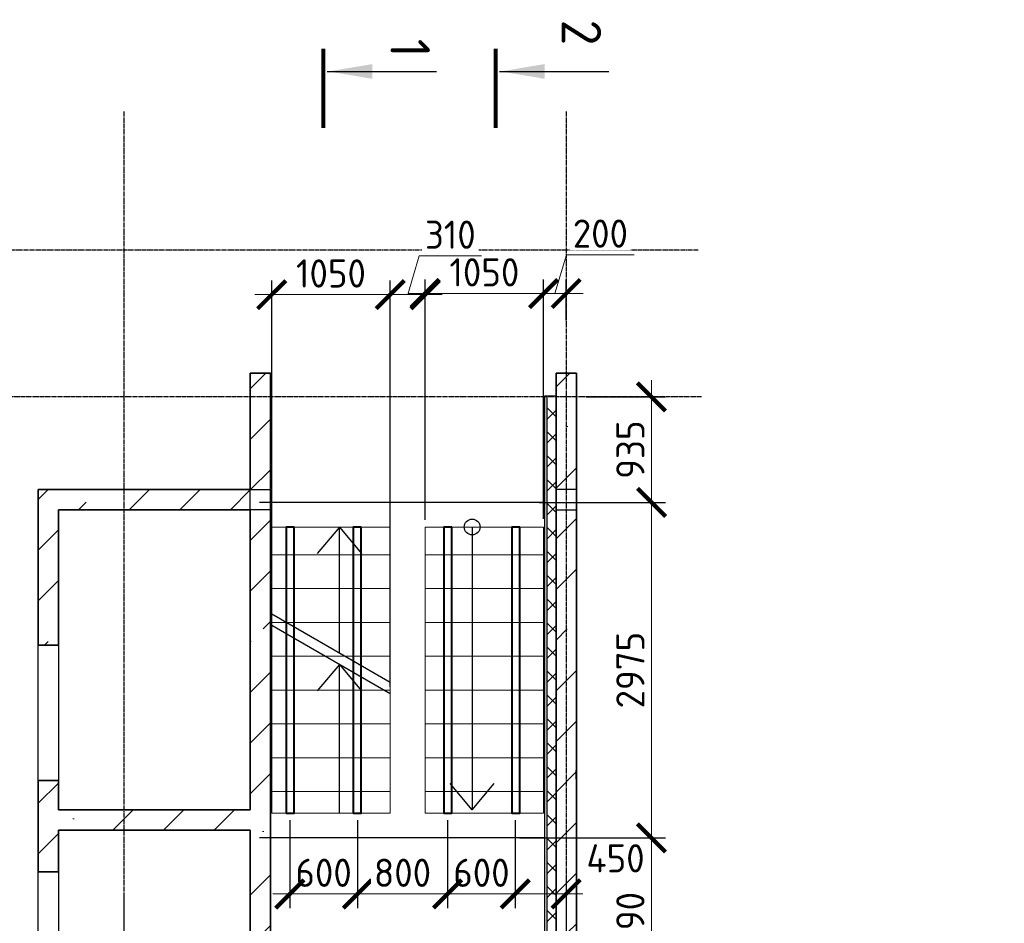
# Model space of a CAD drawing. Header units: millimetres. Extents: x 259029 to 2494469, y -731578 to -57567.
# Tile 75 of 252: x 323434 to 332163, y -511517 to -503506. Entities that reach past the tile are written whole.
import ezdxf
from ezdxf.enums import TextEntityAlignment as Align

# ---------------------------------------------------------------- set-up
doc = ezdxf.new("R2010")
doc.units = ezdxf.units.MM
doc.linetypes.add('______5', pattern=[1100, 800, -100, 100, -100])
doc.linetypes.add('Б-1.1 оси$0$Б-1.1 Оси$0$GOST2.303 5', pattern=[24, 20, -1.5, 1, -1.5])
doc.layers.get('Defpoints').update_dxf_attribs({"color": 140})
for name, color, linetype, lineweight in [('A_021_ПЕРЕГОРОДКА', 7, 'Continuous', 25), ('RAZMER', 100, 'Continuous', 15), ('Standard', 7, 'Continuous', 25), ('Выноски', 20, 'Continuous', 20), ('Общий01', 7, 'Continuous', 13), ('ОСИ', 151, 'Б-1.1 оси$0$Б-1.1 Оси$0$GOST2.303 5', 9), ('РАЗРЕЗЫ', 10, 'Continuous', 60), ('Символы 0.20', 1, 'Continuous', 20), ('Символы 0.20 @ 100', 1, 'Continuous', 20), ('Стена_ бетон несущ.', 253, 'Continuous', 70)]:
    doc.layers.add(name, color=color, linetype=linetype, lineweight=lineweight)
doc.styles.add('ГОСТ', font='GOST_Common.ttf')
doc.dimstyles.new('ГОСТ', dxfattribs={"dimscale": 0, "dimtxt": 2.5, "dimasz": 2.5, "dimexe": 1.25, "dimexo": 0.625, "dimtad": 1, "dimdec": 0, "dimtxsty": 'ГОСТ', "dimblk": 'ARCHTICK', "dimcen": 2.5, "dimdle": 1.5, "dimclrd": 256, "dimclre": 256, "dimclrt": 256, "dimadec": 0, "dimazin": 0, "dimtfac": 1, "dimtdec": 0, "dimtmove": 1, "dimatfit": 3, "dimfxl": 2, "dimtfill": 1, "dimlwd": 0, "dimarcsym": 0})
pattern_1 = [(45, (-343772.6, -86723.8), (-449.0128, 449.0128), []), (45, (-343323.6, -86723.8), (-449.0128, 449.0128), [793.75, -158.75, 0, -158.75])]

# ---------------------------------------------------------------- blocks, each defined once
blk = doc.blocks.new('_ArchTick')
at = {"color": 0, "linetype": 'ByBlock', "const_width": 0.15}
blk.add_lwpolyline([(-0.5, -0.5), (0.5, 0.5)], dxfattribs=at)
blk = doc.blocks.new('*D121')
at = {"layer": 'Defpoints', "color": 0, "lineweight": -2, "transparency": 16777216}
for p in [(324358.7, -511193.4), (328278.7, -511193.4), (324358.7, -514193.4)]:
    blk.add_point(p, dxfattribs=at)
at = {"layer": 'RAZMER', "lineweight": -2, "transparency": 16777216}
for p, q in [((324358.7, -511255.9), (324358.7, -514318.4)), ((328278.7, -511255.9), (328278.7, -514318.4))]:
    blk.add_line(p, q, dxfattribs=at)
at = {"layer": 'RAZMER', "lineweight": 0, "transparency": 16777216}
blk.add_line((328428.7, -514193.4), (324208.7, -514193.4), dxfattribs=at)
at = {"layer": 'RAZMER', "lineweight": 0, "transparency": 16777216, "xscale": 250, "yscale": 250, "zscale": 250, "rotation": 180}
blk.add_blockref('_ArchTick', (324358.7, -514193.4), dxfattribs=at)
at = {"layer": 'RAZMER', "lineweight": 0, "transparency": 16777216, "xscale": 250, "yscale": 250, "zscale": 250}
blk.add_blockref('_ArchTick', (328278.7, -514193.4), dxfattribs=at)
at = {"layer": 'RAZMER', "transparency": 16777216, "insert": (326318.7, -514005.9), "char_height": 250, "width": 583.333, "attachment_point": 5, "style": 'ГОСТ', "bg_fill": 3, "box_fill_scale": 1.1, "bg_fill_color": 256, "bg_fill_true_color": 13158600, "bg_fill_transparency": 0}
blk.add_mtext('3920', dxfattribs=at)
blk = doc.blocks.new('*U30')
at = {"layer": 'Символы 0.20', "linetype": 'Continuous', "lineweight": 25}
for p, q in [((-5, 0.35), (-5, 10.05)), ((87.953, 0.35), (87.953, 10.05))]:
    blk.add_line(p, q, dxfattribs=at)
at = {"layer": 'Символы 0.20', "linetype": 'Continuous', "lineweight": 80}
for p, q in [((-7, 0), (0, 0)), ((89.953, 0), (82.953, 0))]:
    blk.add_line(p, q, dxfattribs=at)
at = {"layer": 'Символы 0.20', "linetype": 'Continuous', "lineweight": 25}
for points in [[(87.953, 0.459), (87.294, 4.394), (88.611, 4.394)], [(-5, 0.455), (-4.346, 4.361), (-5.654, 4.361)]]:
    blk.add_solid(points, dxfattribs=at)
at = {"layer": 'Символы 0.20', "style": 'ГОСТ'}
blk.add_attdef('1', text='', height=3.5, dxfattribs=at).set_placement((-6, 7.7), align=Align.MIDDLE_CENTER)
blk.add_attdef('2', text='', height=3.5, dxfattribs=at).set_placement((90.325, 7.38), align=Align.MIDDLE_RIGHT)
blk = doc.blocks.new('*U31')
at = {"layer": 'Символы 0.20', "linetype": 'Continuous', "lineweight": 25}
for p, q in [((-5, 0.35), (-5, 10.05)), ((87.953, 0.35), (87.953, 10.05))]:
    blk.add_line(p, q, dxfattribs=at)
at = {"layer": 'Символы 0.20', "linetype": 'Continuous', "lineweight": 80}
for p, q in [((-7, 0), (0, 0)), ((89.953, 0), (82.953, 0))]:
    blk.add_line(p, q, dxfattribs=at)
at = {"layer": 'Символы 0.20', "linetype": 'Continuous', "lineweight": 25}
for points in [[(87.953, 0.459), (87.294, 4.394), (88.611, 4.394)], [(-5, 0.455), (-4.346, 4.361), (-5.654, 4.361)]]:
    blk.add_solid(points, dxfattribs=at)
at = {"layer": 'Символы 0.20', "style": 'ГОСТ'}
blk.add_attdef('1', text='', height=3.5, dxfattribs=at).set_placement((-8.454, 7.613), align=Align.MIDDLE_CENTER)
blk.add_attdef('2', text='', height=3.5, dxfattribs=at).set_placement((91.309, 7.527), align=Align.MIDDLE_RIGHT)
blk = doc.blocks.new('лм')
at = {"layer": 'RAZMER', "color": 0}
for p, q in [((644816.2, -427025.3), (644816.2, -425974.9)), ((645116.2, -427025.3), (645116.2, -425974.9)), ((645416.2, -427025.3), (645416.2, -425974.9)), ((645716.2, -427025.3), (645716.2, -425974.9)), ((646016.2, -427025.3), (646016.2, -425974.9)), ((646316.2, -427025.3), (646316.2, -425974.9)), ((646616.2, -427025.3), (646616.2, -425974.9)), ((646916.2, -427025.3), (646916.2, -425974.9))]:
    blk.add_line(p, q, dxfattribs=at)
blk.add_lwpolyline([(644570.8, -425974.9), (647107.1, -425974.9), (647107.1, -427025.3), (644570.8, -427025.3)], close=True, dxfattribs=at)
blk = doc.blocks.new('*D855')
at = {"layer": 'Defpoints', "color": 0, "lineweight": -2, "transparency": 16777216}
for p in [(328078.7, -505933.6), (328278.7, -506234.9), (328078.7, -507994.1)]:
    blk.add_point(p, dxfattribs=at)
at = {"layer": 'РАЗРЕЗЫ', "lineweight": 0, "transparency": 16777216}
for p, q in [((328178.7, -505933.6), (328281.9, -505589.9)), ((328281.9, -505589.9), (328881.9, -505589.9)), ((328428.7, -505933.6), (327928.7, -505933.6))]:
    blk.add_line(p, q, dxfattribs=at)
at = {"layer": 'РАЗРЕЗЫ', "lineweight": -2, "transparency": 16777216}
for p, q in [((328078.7, -507931.6), (328078.7, -505808.6)), ((328278.7, -506172.4), (328278.7, -505808.6))]:
    blk.add_line(p, q, dxfattribs=at)
at = {"layer": 'РАЗРЕЗЫ', "lineweight": 0, "transparency": 16777216, "xscale": 250, "yscale": 250, "zscale": 250, "rotation": 180}
blk.add_blockref('_ArchTick', (328078.7, -505933.6), dxfattribs=at)
at = {"layer": 'РАЗРЕЗЫ', "lineweight": 0, "transparency": 16777216, "xscale": 250, "yscale": 250, "zscale": 250}
blk.add_blockref('_ArchTick', (328278.7, -505933.6), dxfattribs=at)
at = {"layer": 'РАЗРЕЗЫ', "lineweight": -2, "transparency": 16777216, "insert": (328581.9, -505402.4), "char_height": 250, "attachment_point": 5, "style": 'ГОСТ', "bg_fill": 3, "box_fill_scale": 1.1, "bg_fill_color": 256, "bg_fill_true_color": 13158600, "bg_fill_transparency": 0}
blk.add_mtext('200', dxfattribs=at)
blk = doc.blocks.new('*D856')
at = {"layer": 'Defpoints', "color": 0, "lineweight": -2, "transparency": 16777216}
for p in [(327028.4, -505933.6), (327028.4, -507994.1), (328078.7, -507994.1)]:
    blk.add_point(p, dxfattribs=at)
at = {"layer": 'РАЗРЕЗЫ', "lineweight": -2, "transparency": 16777216}
for p, q in [((327028.4, -507931.6), (327028.4, -505808.6)), ((328078.7, -507931.6), (328078.7, -505808.6))]:
    blk.add_line(p, q, dxfattribs=at)
at = {"layer": 'РАЗРЕЗЫ', "lineweight": 0, "transparency": 16777216}
blk.add_line((328228.7, -505933.6), (326878.4, -505933.6), dxfattribs=at)
at = {"layer": 'РАЗРЕЗЫ', "lineweight": 0, "transparency": 16777216, "xscale": 250, "yscale": 250, "zscale": 250, "rotation": 180}
blk.add_blockref('_ArchTick', (327028.4, -505933.6), dxfattribs=at)
at = {"layer": 'РАЗРЕЗЫ', "lineweight": 0, "transparency": 16777216, "xscale": 250, "yscale": 250, "zscale": 250}
blk.add_blockref('_ArchTick', (328078.7, -505933.6), dxfattribs=at)
at = {"layer": 'РАЗРЕЗЫ', "lineweight": -2, "transparency": 16777216, "insert": (327553.6, -505746.1), "char_height": 250, "attachment_point": 5, "style": 'ГОСТ', "bg_fill": 3, "box_fill_scale": 1.1, "bg_fill_color": 256, "bg_fill_true_color": 13158600, "bg_fill_transparency": 0}
blk.add_mtext('1050', dxfattribs=at)
blk = doc.blocks.new('*D857')
at = {"layer": 'Defpoints', "color": 0, "lineweight": -2, "transparency": 16777216}
for p in [(326718.7, -505943.6), (327028.4, -508004.1), (326718.7, -509483.9)]:
    blk.add_point(p, dxfattribs=at)
at = {"layer": 'РАЗРЕЗЫ', "lineweight": 0, "transparency": 16777216}
for p, q in [((326873.6, -505943.6), (326976.7, -505599.9)), ((326976.7, -505599.9), (327526.7, -505599.9)), ((327178.4, -505943.6), (326568.7, -505943.6))]:
    blk.add_line(p, q, dxfattribs=at)
at = {"layer": 'РАЗРЕЗЫ', "lineweight": -2, "transparency": 16777216}
for p, q in [((326718.7, -509421.4), (326718.7, -505818.6)), ((327028.4, -507941.6), (327028.4, -505818.6))]:
    blk.add_line(p, q, dxfattribs=at)
at = {"layer": 'РАЗРЕЗЫ', "lineweight": 0, "transparency": 16777216, "xscale": 250, "yscale": 250, "zscale": 250, "rotation": 180}
blk.add_blockref('_ArchTick', (326718.7, -505943.6), dxfattribs=at)
at = {"layer": 'РАЗРЕЗЫ', "lineweight": 0, "transparency": 16777216, "xscale": 250, "yscale": 250, "zscale": 250}
blk.add_blockref('_ArchTick', (327028.4, -505943.6), dxfattribs=at)
at = {"layer": 'РАЗРЕЗЫ', "lineweight": -2, "transparency": 16777216, "insert": (327251.7, -505412.4), "char_height": 250, "attachment_point": 5, "style": 'ГОСТ', "bg_fill": 3, "box_fill_scale": 1.1, "bg_fill_color": 256, "bg_fill_true_color": 13158600, "bg_fill_transparency": 0}
blk.add_mtext('310', dxfattribs=at)
blk = doc.blocks.new('*D858')
at = {"layer": 'Defpoints', "color": 0, "lineweight": -2, "transparency": 16777216}
for p in [(325668.4, -505943.6), (325668.4, -508876.5), (326718.7, -509483.9)]:
    blk.add_point(p, dxfattribs=at)
at = {"layer": 'РАЗРЕЗЫ', "lineweight": -2, "transparency": 16777216}
for p, q in [((325668.4, -508814), (325668.4, -505818.6)), ((326718.7, -509421.4), (326718.7, -505818.6))]:
    blk.add_line(p, q, dxfattribs=at)
at = {"layer": 'РАЗРЕЗЫ', "lineweight": 0, "transparency": 16777216}
blk.add_line((326868.7, -505943.6), (325518.4, -505943.6), dxfattribs=at)
at = {"layer": 'РАЗРЕЗЫ', "lineweight": 0, "transparency": 16777216, "xscale": 250, "yscale": 250, "zscale": 250, "rotation": 180}
blk.add_blockref('_ArchTick', (325668.4, -505943.6), dxfattribs=at)
at = {"layer": 'РАЗРЕЗЫ', "lineweight": 0, "transparency": 16777216, "xscale": 250, "yscale": 250, "zscale": 250}
blk.add_blockref('_ArchTick', (326718.7, -505943.6), dxfattribs=at)
at = {"layer": 'РАЗРЕЗЫ', "lineweight": -2, "transparency": 16777216, "insert": (326193.6, -505756.1), "char_height": 250, "attachment_point": 5, "style": 'ГОСТ', "bg_fill": 3, "box_fill_scale": 1.1, "bg_fill_color": 256, "bg_fill_true_color": 13158600, "bg_fill_transparency": 0}
blk.add_mtext('1050', dxfattribs=at)
blk = doc.blocks.new('*D861')
at = {"layer": 'Defpoints', "color": 0, "lineweight": -2, "transparency": 16777216}
for p in [(325828.5, -510540.4, -1890.9), (326428.1, -510540.4, -1890.9), (326428.1, -511257)]:
    blk.add_point(p, dxfattribs=at)
at = {"layer": 'РАЗРЕЗЫ', "lineweight": -2, "transparency": 16777216}
for p, q in [((325828.5, -510602.9), (325828.5, -511382)), ((326428.1, -510602.9), (326428.1, -511382))]:
    blk.add_line(p, q, dxfattribs=at)
at = {"layer": 'РАЗРЕЗЫ', "lineweight": 0, "transparency": 16777216}
blk.add_line((325678.5, -511257), (326578.1, -511257), dxfattribs=at)
at = {"layer": 'РАЗРЕЗЫ', "lineweight": -2, "transparency": 16777216, "insert": (326128.3, -511069.5), "char_height": 250, "attachment_point": 5, "style": 'ГОСТ', "bg_fill": 3, "box_fill_scale": 1.1, "bg_fill_color": 256, "bg_fill_true_color": 13158600, "bg_fill_transparency": 0}
blk.add_mtext('600', dxfattribs=at)
at = {"layer": 'РАЗРЕЗЫ', "lineweight": 0, "transparency": 16777216, "xscale": 250, "yscale": 250, "zscale": 250, "rotation": 180}
blk.add_blockref('_ArchTick', (325828.5, -511257), dxfattribs=at)
at = {"layer": 'РАЗРЕЗЫ', "lineweight": 0, "transparency": 16777216, "xscale": 250, "yscale": 250, "zscale": 250}
blk.add_blockref('_ArchTick', (326428.1, -511257), dxfattribs=at)
blk = doc.blocks.new('*D862')
at = {"layer": 'Defpoints', "color": 0, "lineweight": -2, "transparency": 16777216}
for p in [(326428.1, -510540.4, -1890.9), (327227.8, -510540.4, -1881), (327227.8, -511257)]:
    blk.add_point(p, dxfattribs=at)
at = {"layer": 'РАЗРЕЗЫ', "lineweight": -2, "transparency": 16777216}
for p, q in [((326428.1, -510602.9), (326428.1, -511382)), ((327227.8, -510602.9), (327227.8, -511382))]:
    blk.add_line(p, q, dxfattribs=at)
at = {"layer": 'РАЗРЕЗЫ', "lineweight": 0, "transparency": 16777216}
blk.add_line((326278.1, -511257), (327377.8, -511257), dxfattribs=at)
at = {"layer": 'РАЗРЕЗЫ', "lineweight": 0, "transparency": 16777216, "xscale": 250, "yscale": 250, "zscale": 250, "rotation": 180}
blk.add_blockref('_ArchTick', (326428.1, -511257), dxfattribs=at)
at = {"layer": 'РАЗРЕЗЫ', "lineweight": 0, "transparency": 16777216, "xscale": 250, "yscale": 250, "zscale": 250}
blk.add_blockref('_ArchTick', (327227.8, -511257), dxfattribs=at)
at = {"layer": 'РАЗРЕЗЫ', "lineweight": -2, "transparency": 16777216, "insert": (326827.9, -511069.5), "char_height": 250, "attachment_point": 5, "style": 'ГОСТ', "bg_fill": 3, "box_fill_scale": 1.1, "bg_fill_color": 256, "bg_fill_true_color": 13158600, "bg_fill_transparency": 0}
blk.add_mtext('800', dxfattribs=at)
blk = doc.blocks.new('*D863')
at = {"layer": 'Defpoints', "color": 0, "lineweight": -2, "transparency": 16777216}
for p in [(327227.8, -510540.4, -1890.9), (327827.4, -510540.4, -1890.9), (327827.4, -511257)]:
    blk.add_point(p, dxfattribs=at)
at = {"layer": 'РАЗРЕЗЫ', "lineweight": -2, "transparency": 16777216}
for p, q in [((327227.8, -510602.9), (327227.8, -511382)), ((327827.4, -510602.9), (327827.4, -511382))]:
    blk.add_line(p, q, dxfattribs=at)
at = {"layer": 'РАЗРЕЗЫ', "lineweight": 0, "transparency": 16777216}
blk.add_line((327077.8, -511257), (327977.4, -511257), dxfattribs=at)
at = {"layer": 'РАЗРЕЗЫ', "lineweight": -2, "transparency": 16777216, "insert": (327527.6, -511069.5), "char_height": 250, "attachment_point": 5, "style": 'ГОСТ', "bg_fill": 3, "box_fill_scale": 1.1, "bg_fill_color": 256, "bg_fill_true_color": 13158600, "bg_fill_transparency": 0}
blk.add_mtext('600', dxfattribs=at)
at = {"layer": 'РАЗРЕЗЫ', "lineweight": 0, "transparency": 16777216, "xscale": 250, "yscale": 250, "zscale": 250, "rotation": 180}
blk.add_blockref('_ArchTick', (327227.8, -511257), dxfattribs=at)
at = {"layer": 'РАЗРЕЗЫ', "lineweight": 0, "transparency": 16777216, "xscale": 250, "yscale": 250, "zscale": 250}
blk.add_blockref('_ArchTick', (327827.4, -511257), dxfattribs=at)
blk = doc.blocks.new('*D864')
at = {"layer": 'Defpoints', "color": 0, "lineweight": -2, "transparency": 16777216}
for p in [(328394, -506850.6), (327977.6, -507785.4), (329035.2, -507785.4)]:
    blk.add_point(p, dxfattribs=at)
at = {"layer": 'РАЗРЕЗЫ', "lineweight": 0, "transparency": 16777216}
blk.add_line((329035.2, -506700.6), (329035.2, -507935.4), dxfattribs=at)
at = {"layer": 'РАЗРЕЗЫ', "lineweight": -2, "transparency": 16777216}
for p, q in [((328456.5, -506850.6), (329160.2, -506850.6)), ((328040.1, -507785.4), (329160.2, -507785.4))]:
    blk.add_line(p, q, dxfattribs=at)
at = {"layer": 'РАЗРЕЗЫ', "lineweight": 0, "transparency": 16777216, "xscale": 250, "yscale": 250, "zscale": 250}
for p, rotation in [((329035.2, -506850.6), 90), ((329035.2, -507785.4), 270)]:
    blk.add_blockref('_ArchTick', p, dxfattribs=dict(at, rotation=rotation))
at = {"layer": 'РАЗРЕЗЫ', "lineweight": -2, "transparency": 16777216, "insert": (328847.7, -507318), "char_height": 250, "attachment_point": 5, "rotation": 90, "style": 'ГОСТ', "bg_fill": 3, "box_fill_scale": 1.1, "bg_fill_color": 256, "bg_fill_true_color": 13158600, "bg_fill_transparency": 0}
blk.add_mtext('935', dxfattribs=at)
blk = doc.blocks.new('*D865')
at = {"layer": 'Defpoints', "color": 0, "lineweight": -2, "transparency": 16777216}
for p in [(327977.6, -507785.4), (327803.7, -510760.5), (329035.2, -510760.5)]:
    blk.add_point(p, dxfattribs=at)
at = {"layer": 'РАЗРЕЗЫ', "lineweight": 0, "transparency": 16777216}
blk.add_line((329035.2, -507635.4), (329035.2, -510910.5), dxfattribs=at)
at = {"layer": 'РАЗРЕЗЫ', "lineweight": -2, "transparency": 16777216}
for p, q in [((328040.1, -507785.4), (329160.2, -507785.4)), ((327866.2, -510760.5), (329160.2, -510760.5))]:
    blk.add_line(p, q, dxfattribs=at)
at = {"layer": 'РАЗРЕЗЫ', "lineweight": 0, "transparency": 16777216, "xscale": 250, "yscale": 250, "zscale": 250}
for p, rotation in [((329035.2, -507785.4), 90), ((329035.2, -510760.5), 270)]:
    blk.add_blockref('_ArchTick', p, dxfattribs=dict(at, rotation=rotation))
at = {"layer": 'РАЗРЕЗЫ', "lineweight": -2, "transparency": 16777216, "insert": (328847.7, -509273), "char_height": 250, "attachment_point": 5, "rotation": 90, "style": 'ГОСТ', "bg_fill": 3, "box_fill_scale": 1.1, "bg_fill_color": 256, "bg_fill_true_color": 13158600, "bg_fill_transparency": 0}
blk.add_mtext('2975', dxfattribs=at)
blk = doc.blocks.new('*D866')
at = {"layer": 'Defpoints', "color": 0, "lineweight": -2, "transparency": 16777216}
for p in [(327803.7, -510760.5), (328312.1, -512350.6), (329035.2, -512350.6)]:
    blk.add_point(p, dxfattribs=at)
at = {"layer": 'РАЗРЕЗЫ', "lineweight": 0, "transparency": 16777216}
blk.add_line((329035.2, -510610.5), (329035.2, -512500.6), dxfattribs=at)
at = {"layer": 'РАЗРЕЗЫ', "lineweight": -2, "transparency": 16777216}
for p, q in [((327866.2, -510760.5), (329160.2, -510760.5)), ((328374.6, -512350.6), (329160.2, -512350.6))]:
    blk.add_line(p, q, dxfattribs=at)
at = {"layer": 'РАЗРЕЗЫ', "lineweight": 0, "transparency": 16777216, "xscale": 250, "yscale": 250, "zscale": 250}
for p, rotation in [((329035.2, -510760.5), 90), ((329035.2, -512350.6), 270)]:
    blk.add_blockref('_ArchTick', p, dxfattribs=dict(at, rotation=rotation))
at = {"layer": 'РАЗРЕЗЫ', "lineweight": -2, "transparency": 16777216, "insert": (328847.7, -511555.5), "char_height": 250, "attachment_point": 5, "rotation": 90, "style": 'ГОСТ', "bg_fill": 3, "box_fill_scale": 1.1, "bg_fill_color": 256, "bg_fill_true_color": 13158600, "bg_fill_transparency": 0}
blk.add_mtext('1590', dxfattribs=at)
blk = doc.blocks.new('*D867')
at = {"layer": 'Defpoints', "color": 0, "lineweight": -2, "transparency": 16777216}
for p in [(327827.4, -510540.4, -1890.9), (328277.7, -511054.5), (328277.7, -511257)]:
    blk.add_point(p, dxfattribs=at)
at = {"layer": 'РАЗРЕЗЫ', "lineweight": -2, "transparency": 16777216}
for p, q in [((327827.4, -510602.9), (327827.4, -511382)), ((328277.7, -511117), (328277.7, -511382))]:
    blk.add_line(p, q, dxfattribs=at)
at = {"layer": 'РАЗРЕЗЫ', "lineweight": 0, "transparency": 16777216}
blk.add_line((327677.4, -511257), (328427.7, -511257), dxfattribs=at)
at = {"layer": 'РАЗРЕЗЫ', "lineweight": 0, "transparency": 16777216, "xscale": 250, "yscale": 250, "zscale": 250, "rotation": 180}
blk.add_blockref('_ArchTick', (327827.4, -511257), dxfattribs=at)
at = {"layer": 'РАЗРЕЗЫ', "lineweight": 0, "transparency": 16777216, "xscale": 250, "yscale": 250, "zscale": 250}
blk.add_blockref('_ArchTick', (328277.7, -511257), dxfattribs=at)
at = {"layer": 'РАЗРЕЗЫ', "lineweight": -2, "transparency": 16777216, "insert": (328716.2, -510941), "char_height": 250, "attachment_point": 5, "style": 'ГОСТ', "bg_fill": 3, "box_fill_scale": 1.1, "bg_fill_color": 256, "bg_fill_true_color": 13158600, "bg_fill_transparency": 0}
blk.add_mtext('450', dxfattribs=at)

msp = doc.modelspace()

# ---------------------------------------------------------------- hatches: boundary and pattern name
at = {"layer": 'Общий01', "linetype": 'Continuous', "lineweight": 13}
h = msp.add_hatch(dxfattribs=at)
h.set_pattern_fill('__________6', scale=100, style=0, pattern_type=2)
h.set_pattern_definition([(45, (154315.7, -529377.41), (-106.06602, 106.06602), []), (135, (154315.7, -529377.41), (-106.06602, -106.06602), [])])
h.paths.add_polyline_path([(328108.7, -506840.6), (328108.7, -511750.6), (328188.7, -511750.6), (328188.7, -506840.6)], flags=0)
at = {"layer": 'Стена_ бетон несущ.', "linetype": 'Continuous', "lineweight": 0}
h = msp.add_hatch(dxfattribs=at)
h.set_pattern_fill('ANSI35', scale=100, style=0)
h.set_pattern_definition(pattern_1)
h.paths.add_polyline_path([(325478.7, -512430.6), (325478.7, -506640.6), (325658.7, -506640.6), (325658.7, -512430.6)])
h = msp.add_hatch(dxfattribs=at)
h.set_pattern_fill('ANSI35', scale=100, style=0)
h.set_pattern_definition(pattern_1)
h.paths.add_polyline_path([(328188.7, -512440.6), (328188.7, -506640.6), (328368.7, -506640.6), (328368.7, -510160.6), (328368.5, -510160.6), (328368.5, -510240.6), (328368.7, -510240.6), (328368.7, -512440.6)])
h = msp.add_hatch(dxfattribs=at)
h.set_pattern_fill('ANSI35', scale=100, style=0)
h.set_pattern_definition(pattern_1)
h.paths.add_polyline_path([(325478.7, -507850.6), (323598.7, -507850.6), (323598.7, -507670.6), (325478.7, -507670.6)])
h = msp.add_hatch(dxfattribs=at)
h.set_pattern_fill('ANSI35', scale=100, style=0)
h.set_pattern_definition(pattern_1)
h.paths.add_polyline_path([(323778.7, -507850.6), (323778.7, -509050.6), (323598.7, -509050.6), (323598.7, -507850.6)])
h = msp.add_hatch(dxfattribs=at)
h.set_pattern_fill('ANSI35', scale=100, style=0)
h.set_pattern_definition(pattern_1)
h.paths.add_polyline_path([(323598.7, -511060.6), (323598.7, -510250.6), (323778.7, -510250.6), (323778.7, -511060.6)])
h = msp.add_hatch(dxfattribs=at)
h.set_pattern_fill('ANSI35', scale=100, style=0)
h.set_pattern_definition(pattern_1)
h.paths.add_polyline_path([(325478.7, -510690.6), (323778.7, -510690.6), (323778.7, -510510.6), (325478.7, -510510.6)])

# ---------------------------------------------------------------- linework, layer by layer
at = {"color": 0, "lineweight": 40, "elevation": -1890.9}
msp.add_lwpolyline([(326461.1, -508005.1), (326391.1, -508005.1), (326391.1, -510540.4), (326461.1, -510540.4)], close=True, dxfattribs=at)
at = {"layer": 'A_021_ПЕРЕГОРОДКА', "color": 7, "linetype": 'Continuous', "lineweight": 25}
for p, q in [((323598.7, -510250.6), (323598.7, -509050.6)), ((323778.7, -509050.6), (323778.7, -510250.6)), ((323598.7, -511890.6), (323598.7, -511060.6)), ((323778.7, -511060.6), (323778.7, -511890.6))]:
    msp.add_line(p, q, dxfattribs=at)
at = {"layer": 'RAZMER', "color": 0}
msp.add_line((328088.7, -506840.6), (328188.7, -506840.6), dxfattribs=at)
at = {"layer": 'Standard', "color": 7, "linetype": 'Continuous', "lineweight": 25}
for p, q in [((325478.7, -507850.6), (325478.7, -507670.6)), ((325478.7, -507670.6), (325658.7, -507670.6)), ((325658.7, -507680.6), (325658.7, -507860.6)), ((328368.7, -507670.6), (328188.7, -507670.6)), ((328188.7, -507670.6), (328188.7, -507850.6)), ((328368.7, -507850.6), (328368.7, -507670.6)), ((325658.7, -507850.6), (325478.7, -507850.6)), ((328188.7, -507850.6), (328368.7, -507850.6)), ((325478.7, -510160.6), (325478.7, -510240.6)), ((325479, -510160.6), (325478.7, -510160.6)), ((325479, -510240.6), (325479, -510160.6)), ((328368.5, -510240.6), (328368.5, -510160.6)), ((328368.5, -510160.6), (328368.7, -510160.6)), ((328368.7, -510160.6), (328368.7, -510240.6)), ((325478.7, -510240.6), (325479, -510240.6)), ((328368.7, -510240.6), (328368.5, -510240.6))]:
    msp.add_line(p, q, dxfattribs=at)
at = {"layer": 'Общий01', "color": 7, "linetype": 'Continuous', "lineweight": 25}
for p, q in [((328088.7, -511750.6), (328088.7, -506840.6)), ((328108.7, -511750.6), (328108.7, -506840.6)), ((326268.7, -508004.1), (326072.7, -508237.7)), ((326268.7, -509124.1), (326268.7, -508004.1)), ((326268.7, -508004.1), (326464.8, -508237.7)), ((327444.9, -508004.1), (327444.9, -510512.3)), ((326718.7, -509383.9), (325668.7, -508777.6)), ((326718.7, -509483.9), (325668.7, -508877.6)), ((326268.7, -509224.1), (326072.7, -509457.7)), ((326268.7, -510540.4), (326268.7, -509224.1)), ((326268.7, -509224.1), (326464.8, -509457.7)), ((327444.9, -510512.3), (327248.9, -510278.7)), ((327444.9, -510512.3), (327641, -510278.7))]:
    msp.add_line(p, q, dxfattribs=at)
msp.add_circle((327444.9, -508004.1), 70, dxfattribs=at)
at = {"layer": 'ОСИ', "color": 16, "linetype": '______5', "lineweight": 25, "ltscale": 0.05}
for p, q in [((324358.7, -504318.8), (324358.7, -514616.3)), ((328278.7, -504318.8), (328278.7, -514616.3)), ((329447.8, -505550.6), (321850.6, -505550.6)), ((329478.9, -506850.6), (321881.7, -506850.6))]:
    msp.add_line(p, q, dxfattribs=at)
at = {"layer": 'Стена_ бетон несущ.', "color": 7, "linetype": 'Continuous', "lineweight": 35}
for p, q in [((325478.7, -507670.6), (325478.7, -506640.6)), ((325478.7, -506640.6), (325658.7, -506640.6)), ((325658.7, -506640.6), (325658.7, -506840.6)), ((328188.7, -511750.6), (328188.7, -506640.6)), ((328188.7, -506640.6), (328368.7, -506640.6)), ((328368.7, -506640.6), (328368.7, -510160.6)), ((325658.7, -506840.6), (325658.7, -511750.6)), ((323598.7, -507850.6), (323598.7, -507670.6)), ((323598.7, -507670.6), (325478.7, -507670.6)), ((323598.7, -508340.6), (323598.7, -507850.6)), ((325478.7, -507850.6), (323778.7, -507850.6)), ((323778.7, -507850.6), (323778.7, -509050.6)), ((325478.7, -510510.6), (325478.7, -507850.6)), ((328368.7, -510510.6), (328368.7, -507850.6)), ((323598.7, -509050.6), (323598.7, -508340.6)), ((323598.7, -509050.6), (323778.7, -509050.6)), ((323778.7, -510250.6), (323598.7, -510250.6)), ((323598.7, -511060.6), (323598.7, -510250.6)), ((323778.7, -510250.6), (323778.7, -510510.6)), ((325478.7, -510240.6), (325478.7, -510510.6)), ((328368.7, -510240.6), (328368.7, -510580.6)), ((323778.7, -510510.6), (325478.7, -510510.6)), ((328368.7, -510580.6), (328368.7, -512440.6)), ((325478.7, -510690.6), (323778.7, -510690.6)), ((323778.7, -510690.6), (323778.7, -511060.6)), ((325478.7, -512250.6), (325478.7, -510690.6)), ((323598.7, -511060.6), (323778.7, -511060.6))]:
    msp.add_line(p, q, dxfattribs=at)
at = {"layer": 'Стена_ бетон несущ.', "color": 9, "linetype": 'Continuous', "lineweight": 25}
for p, q in [((325478.7, -506640.6), (325478.7, -506840.6)), ((328188.7, -506640.6), (328188.7, -506840.6)), ((328368.7, -506840.6), (328368.7, -506640.6))]:
    msp.add_line(p, q, dxfattribs=at)

# ---------------------------------------------------------------- block references
at = {"layer": 'RAZMER', "color": 0, "rotation": 270}
for p in [(752693.7, 136566.7), (754053.7, 136566.7)]:
    msp.add_blockref('лм', p, dxfattribs=at)

# ---------------------------------------------------------------- texts
at = {"layer": 'Выноски'}
note = msp.add_mtext_static_columns([''] * 2, width=18604.939, gutter_width=10240.1, height=0, dxfattribs=dict(at, insert=(295601.8, -509833), char_height=250, attachment_point=1, style='ГОСТ'))
for column, words in zip([note] + note.columns.linked_columns, ['\\pi8790.91665;Общие указания:\\P\\pi570.45,l346.2,t2000;1.^IСтроительство здания должно производиться в соответствии с проектом производства работ (ППР). при {\\H1.66663x; }\\P\\pi0,t346.2;отсутствии проекта ППР в производство строительно-монтажных работ запрещается. {\\H1.18896x; }\\P\\pi570.45,t2000;2.^IМонтаж сборных конструкций вести в соответствии с требованиями СП 70.13330.2012 "Несущие и {\\H1.54818x; }\\P\\pi0,t346.2;ограждающие конструкции "(акт.ред. СНиП 3.03.01-87*).{\\H1.62844x;\\C0; \\H0.61408x;\\P\\pi570.45,t2000;}3.^IВсе сварные работы следует вести в соответствии с ГОСТ 5264-80* "Ручная дуговая сварка.Соединения {\\H1.20169x; }\\P\\pi0,t346.2;сварные" и  ГОСТ 14098-2014 "Соединения сварные арматуры и закладных деталей железобетонных конструкций". {\\H1.54394x; }\\PСварку вести электродами типа Э42А. {\\H1.42985x;\\C0; \\H0.69937x;\\P\\pi570.45,t2000;}4.^IВсе металлические конструкции окрасить эмалью ПФ-1189 по ГОСТ 6465-79 в два слоя. Эмаль наносить на {\\H1.46788x; }\\P\\pi0,t346.2;грунтовку ГФ-021 по ГОСТ 25129-82 (первый слой - на заводе-изготовителе, второй слой - на монтаже).{\\H1.65521x;\\C0; \\H0.60415x;\\P\\pi10052.46968,l0,tz;\\H1.55946x; \\H0.64125x;\\P\\H1.64685x; \\H0.60722x;\\P\\pi812.5,l41.6675;\\H1.23852x; \\H0.80742x;\\P}', '']):
    column.text = words

# ---------------------------------------------------------------- next in the draw order: dimensions: what is measured, and where the dimension line sits
at = {"layer": 'RAZMER', "color": 0}
dim = msp.add_linear_dim(base=(324358.7, -514193.4), p1=(328278.7, -511193.4), p2=(324358.7, -511193.4), angle=180, dimstyle='ГОСТ', override={"dimscale": 100, "dimtix": 0, "dimtofl": 1, "dimtmove": 1, "dimatfit": 3}, dxfattribs=at)
dim.commit()
dim.dimension.update_dxf_attribs({"geometry": '*D121', "text_midpoint": (326318.7, -514005.9)})

# ---------------------------------------------------------------- next in the draw order: block references
at = {"layer": 'Символы 0.20 @ 100', "xscale": 100, "yscale": 100, "zscale": 100, "rotation": 270}
for name, p, values in [('*U31', (327652.1, -504464.9, 330), {'1': '2', '2': '2'}), ('*U30', (326125.5, -504464.9, 330), {'1': '1 ', '2': '1'})]:
    msp.add_blockref(name, p, dxfattribs=at).add_auto_attribs(values)

# ---------------------------------------------------------------- next in the draw order: dimensions: what is measured, and where the dimension line sits
at = {"layer": 'РАЗРЕЗЫ', "color": 0, "lineweight": -2}
dim = msp.add_linear_dim(base=(328078.7, -505933.6), p1=(328278.7, -506234.9), p2=(328078.7, -507994.1), dimstyle='ГОСТ', override={"dimscale": 100, "dimtix": 0, "dimtofl": 1, "dimtmove": 1, "dimatfit": 3}, dxfattribs=at)
dim.commit()
dim.dimension.update_dxf_attribs({"geometry": '*D855', "text_midpoint": (328344.4, -505402.4)})

# ---------------------------------------------------------------- next in the draw order: dimensions: what is measured, and where the dimension line sits
dim = msp.add_linear_dim(base=(327028.4, -505933.6), p1=(328078.7, -507994.1), p2=(327028.4, -507994.1), dimstyle='ГОСТ', override={"dimscale": 100, "dimtix": 0, "dimtofl": 1, "dimtmove": 1, "dimatfit": 3}, dxfattribs=at)
dim.commit()
dim.dimension.update_dxf_attribs({"geometry": '*D856', "text_midpoint": (327553.6, -505746.1)})

# ---------------------------------------------------------------- next in the draw order: linework, layer by layer
at = {"color": 0, "lineweight": 40, "elevation": -1890.9}
msp.add_lwpolyline([(327867.2, -508005.1), (327797.2, -508005.1), (327797.2, -510540.4), (327867.2, -510540.4)], close=True, dxfattribs=at)

# ---------------------------------------------------------------- next in the draw order: dimensions: what is measured, and where the dimension line sits
at = {"layer": 'РАЗРЕЗЫ', "color": 0, "lineweight": -2}
dim = msp.add_linear_dim(base=(326718.7, -505943.6), p1=(327028.4, -508004.1), p2=(326718.7, -509483.9), dimstyle='ГОСТ', override={"dimscale": 100, "dimtix": 0, "dimtofl": 1, "dimtmove": 1, "dimatfit": 3}, dxfattribs=at)
dim.commit()
dim.dimension.update_dxf_attribs({"geometry": '*D857', "text_midpoint": (327039.2, -505412.4)})
dim = msp.add_linear_dim(base=(329035.2, -507785.4), p1=(328394, -506850.6), p2=(327977.6, -507785.4), angle=90, dimstyle='ГОСТ', override={"dimscale": 100, "dimtix": 0, "dimtofl": 1, "dimtmove": 1, "dimatfit": 3}, dxfattribs=at)
dim.commit()
dim.dimension.update_dxf_attribs({"geometry": '*D864', "text_midpoint": (328847.7, -507318)})

# ---------------------------------------------------------------- next in the draw order: linework, layer by layer
at = {"color": 0, "lineweight": 40, "elevation": -1890.9}
msp.add_lwpolyline([(327264.6, -508005.1), (327194.6, -508005.1), (327194.6, -510540.4), (327264.6, -510540.4)], close=True, dxfattribs=at)

# ---------------------------------------------------------------- next in the draw order: dimensions: what is measured, and where the dimension line sits
at = {"layer": 'РАЗРЕЗЫ', "color": 0, "lineweight": -2}
dim = msp.add_linear_dim(base=(325668.4, -505943.6), p1=(326718.7, -509483.9), p2=(325668.4, -508876.5), dimstyle='ГОСТ', override={"dimscale": 100, "dimtix": 0, "dimtofl": 1, "dimtmove": 1, "dimatfit": 3}, dxfattribs=at)
dim.commit()
dim.dimension.update_dxf_attribs({"geometry": '*D858', "text_midpoint": (326193.6, -505756.1)})

# ---------------------------------------------------------------- next in the draw order: linework, layer by layer
at = {"color": 0, "lineweight": 40, "elevation": -1890.9}
msp.add_lwpolyline([(325866, -508005.1), (325796, -508005.1), (325796, -510540.4), (325866, -510540.4)], close=True, dxfattribs=at)

# ---------------------------------------------------------------- next in the draw order: dimensions: what is measured, and where the dimension line sits
at = {"layer": 'РАЗРЕЗЫ', "color": 2, "lineweight": -2}
dim = msp.add_linear_dim(base=(326428.1, -511257), p1=(325828.5, -510540.4, -1890.9), p2=(326428.1, -510540.4, -1890.9), dimstyle='ГОСТ', dxfattribs=at)
dim.commit()
dim.dimension.update_dxf_attribs({"geometry": '*D861', "text_midpoint": (326128.3, -511257), "dimtype": 160})

# ---------------------------------------------------------------- next in the draw order: dimensions: what is measured, and where the dimension line sits
dim = msp.add_linear_dim(base=(327227.8, -511257), p1=(326428.1, -510540.4, -1890.9), p2=(327227.8, -510540.4, -1881), dimstyle='ГОСТ', dxfattribs=at)
dim.commit()
dim.dimension.update_dxf_attribs({"geometry": '*D862', "text_midpoint": (326827.9, -511069.5)})

# ---------------------------------------------------------------- next in the draw order: dimensions: what is measured, and where the dimension line sits
dim = msp.add_linear_dim(base=(327827.4, -511257), p1=(327227.8, -510540.4, -1890.9), p2=(327827.4, -510540.4, -1890.9), dimstyle='ГОСТ', dxfattribs=at)
dim.commit()
dim.dimension.update_dxf_attribs({"geometry": '*D863', "text_midpoint": (327527.6, -511257), "dimtype": 160})

# ---------------------------------------------------------------- next in the draw order: dimensions: what is measured, and where the dimension line sits
at = {"layer": 'РАЗРЕЗЫ', "color": 0, "lineweight": -2}
dim = msp.add_linear_dim(base=(329035.2, -510760.5), p1=(327977.6, -507785.4), p2=(327803.7, -510760.5), angle=90, dimstyle='ГОСТ', override={"dimscale": 100, "dimtix": 0, "dimtofl": 1, "dimtmove": 1, "dimatfit": 3}, dxfattribs=at)
dim.commit()
dim.dimension.update_dxf_attribs({"geometry": '*D865', "text_midpoint": (328847.7, -509273)})

# ---------------------------------------------------------------- next in the draw order: linework, layer by layer
at = {"layer": 'РАЗРЕЗЫ', "color": 3, "lineweight": -2}
msp.add_lwpolyline([(328078.7, -507785.4), (325558.7, -507785.4)], dxfattribs=at)

# ---------------------------------------------------------------- next in the draw order: dimensions: what is measured, and where the dimension line sits
at = {"layer": 'РАЗРЕЗЫ', "color": 2, "lineweight": -2}
dim = msp.add_linear_dim(base=(329035.2, -512350.6), p1=(327803.7, -510760.5), p2=(328312.1, -512350.6), angle=90, dimstyle='ГОСТ', dxfattribs=at)
dim.commit()
dim.dimension.update_dxf_attribs({"geometry": '*D866', "text_midpoint": (328847.7, -511555.5)})

# ---------------------------------------------------------------- next in the draw order: linework, layer by layer
at = {"layer": 'РАЗРЕЗЫ', "color": 3, "lineweight": -2}
msp.add_lwpolyline([(328088.7, -510760.5), (325558.7, -510760.5)], dxfattribs=at)

# ---------------------------------------------------------------- next in the draw order: dimensions: what is measured, and where the dimension line sits
at = {"layer": 'РАЗРЕЗЫ', "color": 2, "lineweight": -2}
dim = msp.add_linear_dim(base=(328277.7, -511257), p1=(327827.4, -510540.4, -1890.9), p2=(328277.7, -511054.5), dimstyle='ГОСТ', dxfattribs=at)
dim.commit()
dim.dimension.update_dxf_attribs({"geometry": '*D867', "text_midpoint": (328716.2, -511128.5), "dimtype": 160})

doc.saveas('drawing.dxf')
